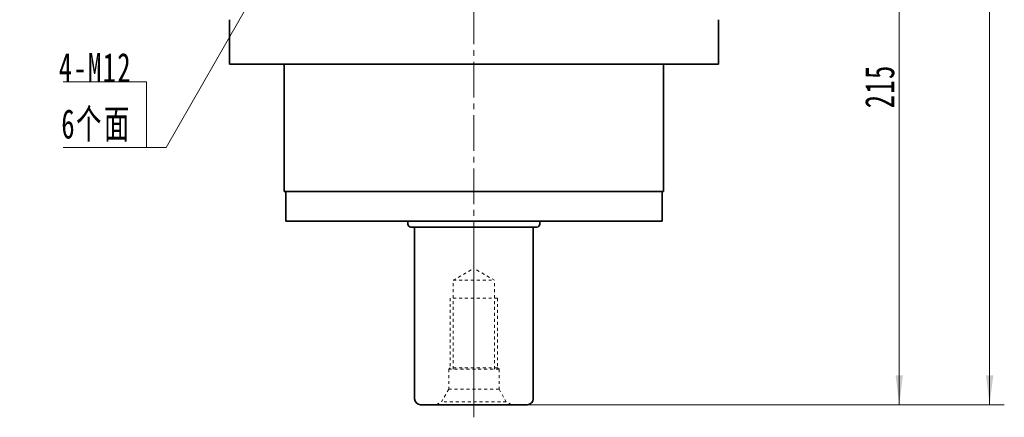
# Model space of a CAD drawing. Header units: millimetres. Extents: x 1703 to 2807, y 1420 to 2197.
# Tile 4 of 6: x 2288 to 2620, y 1799 to 1934. Entities that reach past the tile are written whole.
import ezdxf

# ---------------------------------------------------------------- set-up
doc = ezdxf.new("R2010")
doc.units = ezdxf.units.MM
doc.linetypes.add('点画线', pattern=[18, 12, -2, 2, -2])
doc.linetypes.add('虚线', pattern=[2, 1, -1])
doc.layers.get('0').update_dxf_attribs({"lineweight": 35})
for name, color, linetype, lineweight in [('中心线层', 1, '点画线', 18), ('尺寸线层', 3, 'Continuous', 18), ('粗实线层', 7, 'Continuous', 35)]:
    doc.layers.add(name, color=color, linetype=linetype, lineweight=lineweight)
doc.styles.add('标准', font='txt', dxfattribs={"width": 0.667})
doc.dimstyles.new('a4-1-1.5', dxfattribs={"dimtxt": 4.5, "dimasz": 4.5, "dimexe": 2.25, "dimexo": 0, "dimgap": 0.75, "dimtad": 1, "dimdec": 3, "dimdsep": 46, "dimtxsty": '标准', "dimblk": '_CAXARROW', "dimcen": 0, "dimdle": 9, "dimazin": 2, "dimtfac": 0.707107, "dimtdec": 3, "dimtix": 1, "dimtmove": 2, "dimatfit": 3, "dimfxl": 0, "dimfrac": 2, "dimtolj": 1, "dimarcsym": 0})

# ---------------------------------------------------------------- blocks, each defined once
blk = doc.blocks.new('*X27')
at = {"layer": '尺寸线层', "linetype": 'Continuous'}
for points in [[(2615.48, 2103.63), (2616.72, 2093.73), (2614.24, 2093.73)], [(2615.48, 1803.63), (2616.72, 1813.53), (2614.24, 1813.53)]]:
    blk.add_hatch(color=0, dxfattribs=at).paths.add_polyline_path(points, flags=0)
at = {"layer": '尺寸线层', "color": 0, "linetype": 'Continuous'}
for p, q in [((2526.45, 2103.63), (2620.43, 2103.63)), ((2615.48, 2103.63), (2615.48, 1803.63)), ((2459.45, 1803.63), (2620.43, 1803.63))]:
    blk.add_line(p, q, dxfattribs=at)
at = {"layer": '尺寸线层', "color": 0, "insert": (2608.94, 1953.63), "char_height": 9.9, "width": 26.0277, "attachment_point": 5, "rotation": 90, "line_spacing_factor": 1.15057, "style": '标准'}
blk.add_mtext('\\T1.1;300', dxfattribs=at)
blk = doc.blocks.new('_CAXARROW')
blk.add_hatch(color=0).paths.add_polyline_path([(0, 0), (-1, 0.125), (-1, -0.125)], flags=0)
blk = doc.blocks.new('*X28')
at = {"layer": '尺寸线层', "linetype": 'Continuous'}
for points in [[(2584.99, 2018.63), (2586.23, 2008.73), (2583.75, 2008.73)], [(2584.99, 1803.63), (2586.23, 1813.53), (2583.75, 1813.53)]]:
    blk.add_hatch(color=0, dxfattribs=at).paths.add_polyline_path(points, flags=0)
at = {"layer": '尺寸线层', "color": 0, "linetype": 'Continuous'}
for p, q in [((2529.45, 2018.63), (2589.94, 2018.63)), ((2584.99, 2018.63), (2584.99, 1803.63)), ((2459.45, 1803.63), (2589.94, 1803.63))]:
    blk.add_line(p, q, dxfattribs=at)
at = {"layer": '尺寸线层', "color": 0, "insert": (2578.44, 1911.13), "char_height": 9.9, "width": 26.0991, "attachment_point": 5, "rotation": 90, "line_spacing_factor": 1.15057, "style": '标准'}
blk.add_mtext('\\T1.1;215', dxfattribs=at)
blk = doc.blocks.new('*X37')
at = {"layer": '尺寸线层', "linetype": 'Continuous'}
blk.add_hatch(color=0, dxfattribs=at).paths.add_polyline_path([(39.19, 56.94), (35.35, 47.73), (33.2, 48.96)], flags=0)
at = {"layer": '尺寸线层', "color": 0, "linetype": 'Continuous'}
blk.add_line((39.19, 56.94), (6.6, 0), dxfattribs=at)
at = {"layer": '尺寸线层', "color": 0}
for p, q in [((0, 22.2), (-28.12, 22.2)), ((0, 0), (0, 22.2)), ((0, 0), (-28.12, 0)), ((6.6, 0), (0, 0))]:
    blk.add_line(p, q, dxfattribs=at)
at = {"layer": '尺寸线层', "color": 0, "insert": (-4.95, 1.98), "char_height": 9.9, "width": 46.3445, "attachment_point": 9, "line_spacing_factor": 1.15057, "style": '标准'}
blk.add_mtext('\\T1.1;4-M12\\P6个面', dxfattribs=at)
blk = doc.blocks.new('m16螺纹中心孔_7')
at = {"layer": '中心线层', "linetype": '点画线', "lineweight": 18}
blk.add_line((49.71, 0), (-4.25, 0), dxfattribs=at)
at = {"layer": '粗实线层', "color": 6, "linetype": '虚线', "lineweight": 18}
for p, q in [((0, -12.65), (0, 12.65)), ((0, 12.65), (0.99, 10.93)), ((5.2, 8.5), (0.99, 10.93)), ((0.99, -10.93), (0.99, 10.93)), ((12, 8.5), (5.2, 8.5)), ((5.2, -8.5), (5.2, 8.5)), ((12.5, 8), (12, 8.5)), ((12, -8.5), (12, 8.5)), ((12, 7), (42, 7)), ((36, 8), (12.5, 8)), ((12.5, -8), (12.5, 8)), ((36, -8), (36, 8)), ((42, 7), (46.04, 0)), ((42, 7), (42, -7)), ((42, -7), (46.04, 0)), ((5.2, -8.5), (0.99, -10.93)), ((12, -8.5), (5.2, -8.5)), ((12, -7), (42, -7)), ((12.5, -8), (12, -8.5)), ((36, -8), (12.5, -8)), ((0, -12.65), (0.99, -10.93))]:
    blk.add_line(p, q, dxfattribs=at)

msp = doc.modelspace()

# ---------------------------------------------------------------- linework, layer by layer
at = {"layer": '中心线层'}
msp.add_line((2441.4493, 1799.3834), (2441.4493, 2106.6334), dxfattribs=at)
at = {"layer": '粗实线层'}
for p, q in [((2358.9493, 1933.6334), (2358.9493, 1918.6334)), ((2523.9493, 1933.6334), (2523.9493, 1918.6334)), ((2358.9493, 1918.6334), (2523.9493, 1918.6334)), ((2377.4493, 1875.6334), (2377.4493, 1918.6334)), ((2505.4493, 1875.6334), (2505.4493, 1918.6334)), ((2377.4493, 1875.6334), (2505.4493, 1875.6334)), ((2377.9493, 1865.6334), (2377.9493, 1875.6334)), ((2504.9493, 1865.6334), (2504.9493, 1875.6334)), ((2377.9493, 1865.6334), (2504.9493, 1865.6334)), ((2419.1993, 1865.6334), (2419.1993, 1864.6334)), ((2463.6993, 1865.6334), (2463.6993, 1864.6334)), ((2462.6993, 1863.6334), (2420.1993, 1863.6334)), ((2421.4493, 1805.6334), (2421.4493, 1863.6334)), ((2461.4493, 1805.6334), (2461.4493, 1863.6334)), ((2423.4493, 1803.6334), (2459.4493, 1803.6334))]:
    msp.add_line(p, q, dxfattribs=at)
for centre, radius, start, end in [((2420.1993, 1864.6334), 1, 180, 270), ((2462.6993, 1864.6334), 1, 270, 0), ((2423.4493, 1805.6334), 2, 180, 270), ((2459.4493, 1805.6334), 2, 270, 0)]:
    msp.add_arc(centre, radius, start, end, dxfattribs=at)

# ---------------------------------------------------------------- block references
at = {"layer": '尺寸线层'}
msp.add_blockref('*X37', (2331.0166, 1890.4511), dxfattribs=at)
at = {"layer": '粗实线层', "rotation": 90}
msp.add_blockref('m16螺纹中心孔_7', (2441.4493, 1803.6334), dxfattribs=at)

# ---------------------------------------------------------------- dimensions: what is measured, and where the dimension line sits
at = {"layer": '尺寸线层'}
for base, p1, picture, middle in [((2615.4818, 1803.6334), (2526.4493, 2103.6334), '*X27', (2608.9353, 1953.6334)), ((2584.9898, 1803.6334), (2529.4493, 2018.6334), '*X28', (2578.4433, 1911.1334))]:
    dim = msp.add_linear_dim(base=base, p1=p1, p2=(2459.4493, 1803.6334), angle=270, dimstyle='a4-1-1.5', override={"dimsah": 1, "dimtfill": 1, "dimtzin": 8}, dxfattribs=at)
    dim.commit()
    dim.dimension.update_dxf_attribs({"geometry": picture, "text_midpoint": middle})

doc.saveas('drawing.dxf')
